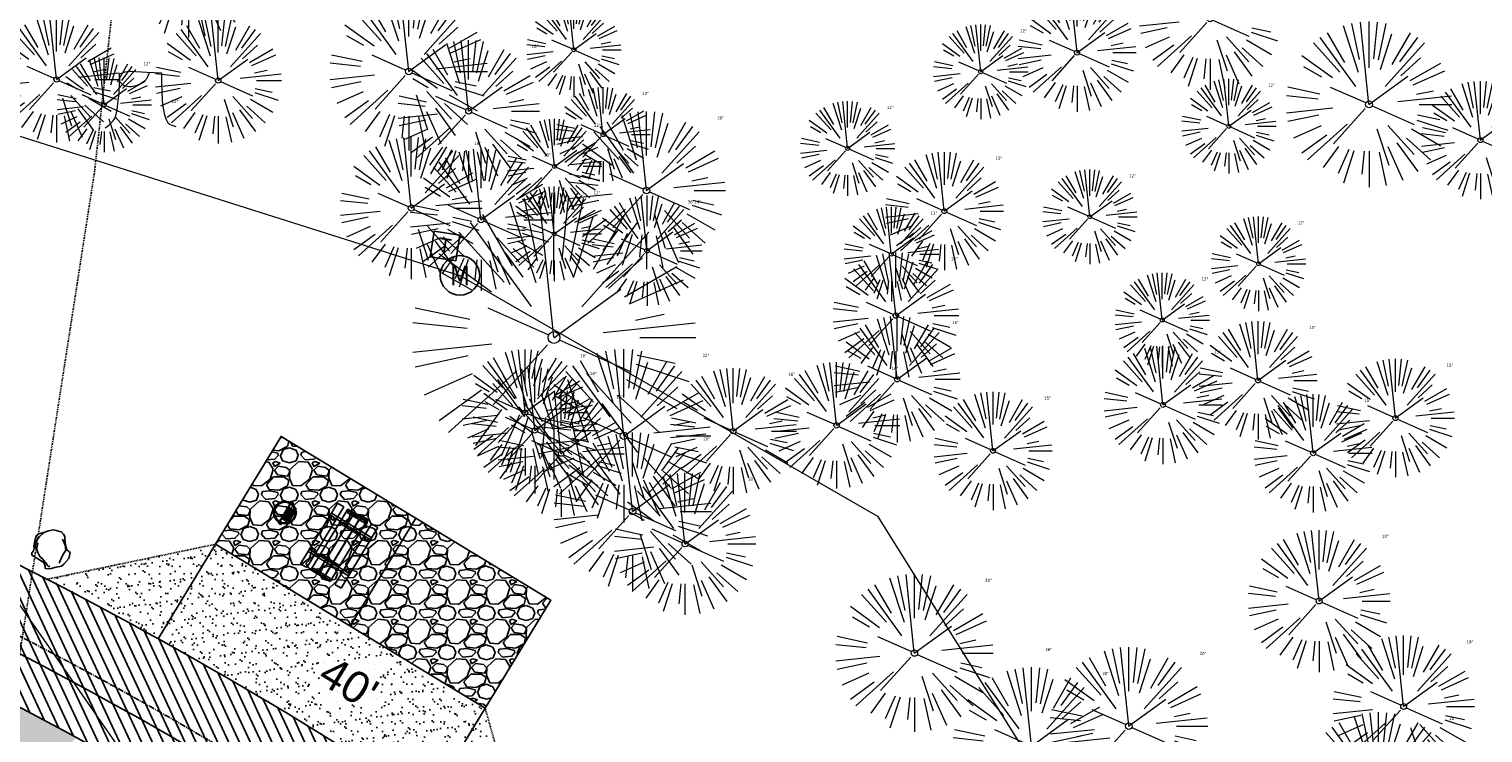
# Model space of a CAD drawing. Header units: feet. Extents: x 1134296 to 1140710, y 647902 to 649877.
# Tile 53 of 57: x 1134967 to 1135151, y 649240 to 649329. Entities that reach past the tile are written whole.
import ezdxf
from ezdxf.enums import TextEntityAlignment as Align
from ezdxf.lldxf.tags import DXFTag

# ---------------------------------------------------------------- set-up
doc = ezdxf.new("R2010")
doc.units = ezdxf.units.FT
doc.header["$MEASUREMENT"] = 0
for name, pattern in [('CENTER2', [1.125, 0.75, -0.125, 0.125, -0.125]), ('DIVIDE2', [0.625, 0.25, -0.125, 0, -0.125, 0, -0.125]), ('RAD', [0.13, 0.08, -0.05])]:
    doc.linetypes.add(name, pattern=pattern)
for name, color, linetype, lineweight in [('-ANGLE-IRON', 8, 'Continuous', 25), ('V-SITE-VEGE', 55, 'Continuous', 18), ('V-SITE-VEGE-TEXT', 8, 'Continuous', 18), ('V-UTIL-POWR-LINE-UNDR', 8, 'EXIST_PROP POWER UNDERGROUND LINE 1', 15), ('V-UTIL-WATR-LINE', 8, 'WATER', 15)]:
    doc.layers.add(name, color=color, linetype=linetype, lineweight=lineweight)
for name, color, linetype in [('-BOLTS-LAGS-SCREWS', 7, 'Continuous'), ('-CONCRETE', 9, 'Continuous'), ('-HARDWARE', 7, 'Continuous'), ('-TIMBER', 5, 'Continuous'), ('C-CAMPSITE-PADS', 6, 'Continuous'), ('C-PRKG-ASPH', 8, 'Continuous'), ('C-PRKG-GRVL', 8, 'Continuous'), ('C-ROAD-ASPHALT', 1, 'Continuous'), ('C-ROAD-CNTR', 1, 'CENTER2'), ('C-ROAD-GRVL', 1, 'RAD'), ('C-SWLK-GRVL-PATT', 8, 'Continuous'), ('C-UTIL-WATER-MEP', 7, 'WATER (.5x)'), ('G-XREF', 7, 'Continuous'), ('L-BARRIERROCK', 6, 'Continuous'), ('V-FLOOD-PLAIN', 2, 'DIVIDE2'), ('V-UTIL-POWR-STRC', 1, 'Continuous')]:
    doc.layers.add(name, color=color, linetype=linetype)
doc.styles.add('Arial', font='arial.ttf')
doc.styles.add('SEI-Dim & Leader', font='tahoma.ttf')
doc.styles.get("Standard").update_dxf_attribs({"font": 'arial.ttf'})
tags = doc.linetypes.add('EXIST_PROP POWER UNDERGROUND LINE 1', pattern='A,1.5,-0.2,["P-UG",Standard,S=0.08,R=0,X=-0.1,Y=-0.04],-0.3', length=2).pattern_tags.tags
tags[6] = DXFTag(74, 10)
tags = doc.linetypes.add('WATER', pattern='A,1.5,-0.2,["W",Standard,S=0.08,R=0,X=-0.1,Y=-0.04],-0.05', length=1.75).pattern_tags.tags
tags[6] = DXFTag(74, 10)
tags = doc.linetypes.add('WATER (.5x)', pattern='A,0.75,-0.2,["W",Standard,S=0.08,R=0,X=-0.1,Y=-0.04],-0.05', length=1).pattern_tags.tags
tags[6] = DXFTag(74, 10)
pattern_1 = [(37.5, (0, 0), (-0.0629933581, 1.926823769), [0, -1.52, 0, -1.7, 0, -1.625]), (7.5, (0, 0), (1.7697767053, 2.822146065), [0, -0.82, 0, -1.37, 0, -0.525]), (327.5, (-1.23, 0), (3.1141418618, 0.0056590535), [0, -0.5, 0, -1.8, 0, -2.35]), (317.5, (-1.23, 0), (3.0061266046, 0.877675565), [0, -0.25, 0, -1.18, 0, -1.35])]

# ---------------------------------------------------------------- blocks, each defined once
blk = doc.blocks.new('V-SITE-Meter')
blk.add_circle((0, 0), 0.08)
at = {"style": 'SEI-Dim & Leader'}
blk.add_text('M', height=0.08, dxfattribs=at).set_placement((0, 0), align=Align.MIDDLE_CENTER)
blk = doc.blocks.new('*U842', base_point=(1135021.655, 649297.834))
at = {"xscale": 31.25, "yscale": 31.25, "zscale": 31.25}
blk.add_blockref('V-SITE-Meter', (1135021.655, 649297.834), dxfattribs=at)
blk = doc.blocks.new('V-SITE-VEGE-Coniferious Tree 2')
at = {"color": 0, "linetype": 'ByBlock'}
for p, q in [((-0.0626, 0.1926), (-0.1545, 0.4755)), ((-0.0575, 0.2704), (-0.104, 0.4891)), ((-0.0003, 0.0026), (-0.0523, 0.4973)), ((0, 0.2219), (0, 0.5)), ((0.0289, 0.2753), (0.0522, 0.4973)), ((0.0572, 0.2693), (0.1039, 0.4891)), ((-0.146, 0.2528), (-0.25, 0.433)), ((0.0685, 0.211), (0.1382, 0.4256)), ((0.1391, 0.2411), (0.25, 0.433)), ((-0.1757, 0.1951), (-0.3346, 0.3716)), ((-0.0791, 0.1089), (-0.2939, 0.4045)), ((0.0978, 0.1086), (0.3345, 0.3716)), ((0.1869, 0.2573), (0.2939, 0.4045)), ((-0.2201, 0.1599), (-0.4046, 0.2939)), ((0.192, 0.1729), (0.3116, 0.2806)), ((-0.2844, 0.1642), (-0.3931, 0.227)), ((0.2488, 0.1436), (0.433, 0.25)), ((-0.0009, -0.0007), (0.235, 0.1707)), ((0.2659, 0.1184), (0.4568, 0.2034)), ((-0.2961, 0.0629), (-0.4891, 0.1039)), ((-0.0199, 0.0089), (-0.2319, 0.1032)), ((-0.306, 0.0322), (-0.4973, 0.0523)), ((0.1731, 0.0182), (0.4972, 0.0523)), ((0.2873, 0.0611), (0.3885, 0.0826)), ((0.3025, 0), (0.5, 0)), ((-0.2183, -0.0229), (-0.4973, -0.0523)), ((-0.023, -0.0255), (-0.2138, -0.2374)), ((0.0185, -0.0083), (0.272, -0.1211)), ((-0.3022, -0.0642), (-0.4891, -0.1039)), ((0.2891, -0.094), (0.4755, -0.1545)), ((0.2936, -0.0624), (0.4274, -0.0908)), ((-0.2881, -0.1283), (-0.4568, -0.2034)), ((-0.132, -0.1189), (-0.3716, -0.3346)), ((0.0478, -0.1473), (0.1192, -0.3671)), ((0.1144, -0.1271), (0.2718, -0.3019)), ((0.2555, -0.1475), (0.433, -0.25)), ((-0.2545, -0.1849), (-0.4046, -0.2939)), ((0.2254, -0.2029), (0.3716, -0.3346)), ((-0.1843, -0.2536), (-0.2767, -0.3808)), ((0.1131, -0.2541), (0.2033, -0.4568)), ((0.1689, -0.2325), (0.2939, -0.4045)), ((-0.1214, -0.2725), (-0.1856, -0.4168)), ((-0.091, -0.2799), (-0.1545, -0.4755)), ((-0.0297, -0.2818), (-0.0443, -0.4216)), ((0, -0.2818), (0, -0.5)), ((0.061, -0.2873), (0.1039, -0.4891))]:
    blk.add_line(p, q, dxfattribs=at)
blk.add_circle((0, 0), 0.0208)
blk = doc.blocks.new('V-UTIL-POWR-TRANS')
blk.add_lwpolyline([(-0.075, 0.075), (0.075, 0.075), (0.075, -0.075), (-0.075, -0.075)], close=True)
at = {"style": 'SEI-Dim & Leader'}
blk.add_text('T', height=0.09, dxfattribs=at).set_placement((0, 0), align=Align.MIDDLE_CENTER)
blk = doc.blocks.new('*U895', base_point=(1135021.655, 649297.834))
at = {"xscale": 31.25, "yscale": 31.25, "zscale": 31.25}
blk.add_blockref('V-SITE-Meter', (1135021.655, 649297.834), dxfattribs=at)
blk = doc.blocks.new('V-SITE-VEGE-Stump')
for points in [[(-0.1229, -0.0143, 0.052613), (-0.0986, 0.0077, 0.106195), (-0.0905, 0.0219, 0.044862), (-0.0837, 0.0527, 0.020074), (-0.0776, 0.1229, 0.011675), (-0.0773, 0.1364, 0.007866), (-0.0776, 0.1565)], [(-0.0776, 0.1565, -0.027668), (-0.0534, 0.1634, -0.067978), (-0.0432, 0.1643), (0.0086, 0.1616), (0.054, 0.1591)], [(0.0151, 0.1613, -0.082864), (0.0081, 0.142, -0.111324), (-0.0021, 0.1306, -0.039313), (-0.0159, 0.1223, -0.049197), (-0.028, 0.1177, -0.066002), (-0.0447, 0.1155, -0.070187), (-0.0604, 0.1177, -0.114859), (-0.0685, 0.1223, -0.075938), (-0.0773, 0.1332)], [(0.054, 0.1591, 0.004334), (0.0538, 0.1369, 0.008344), (0.054, 0.1254), (0.0561, 0.0762, 0.046252), (0.0624, 0.0317, 0.069625), (0.0733, 0.0038, 0.149725), (0.0794, -0.002, 0.058523), (0.0992, -0.0091)]]:
    blk.add_lwpolyline(points, format="xyb")
blk = doc.blocks.new('C_XBASE-PACTOLA_02403811')
at = {"layer": 'V-FLOOD-PLAIN', "flags": 128}
blk.add_lwpolyline([(1134914.78, 649486.68), (1134964.91, 649449.91), (1134986.13, 649409.61), (1134975.35, 649311.08), (1134958.92, 649205.06), (1134955.56, 649145.24), (1134964.04, 649110.86), (1134999.27, 649088), (1135032.63, 649078.28), (1135064.17, 649081.71), (1135129.22, 649125.04), (1135225.74, 649171.74), (1135337.32, 649207.17), (1135395.2, 649212.43)], dxfattribs=at)
at = {"layer": 'V-UTIL-POWR-LINE-UNDR', "flags": 128}
blk.add_lwpolyline([(1134480.13, 648231.49), (1134495, 648496.17), (1134496.35, 648566.44), (1134464.63, 648641.53), (1134459.68, 648691.6), (1134473.79, 648747.28), (1134487.67, 648772.88), (1134492.62, 648802.57), (1134496.09, 648841.02), (1134500.8, 648860.32), (1134494.59, 648928.38), (1134495.61, 649027.12), (1134495.96, 649106.74), (1134599.22, 649131.5), (1134637.55, 649168.54), (1134656.34, 649214.88), (1134694.64, 649279.09), (1134746.48, 649319.73), (1134803.11, 649342.85), (1134848.62, 649349.48), (1134877.8, 649337.9), (1134908.97, 649315.13), (1134965.72, 649315.53), (1135021.66, 649297.83), (1135074.57, 649267.3), (1135109.81, 649210.95), (1135119.86, 649164.36), (1135144.6, 649102.15)], dxfattribs=at)
at = {"layer": 'V-UTIL-WATR-LINE', "flags": 128}
blk.add_lwpolyline([(1134946.43, 649283.89), (1135074.54, 649099.6), (1135109.75, 649053.73), (1135113.62, 649049.67), (1135081.39, 648993.54), (1135100.46, 648963.8), (1135008.67, 648766.44)], dxfattribs=at)
at = {"layer": 'V-SITE-VEGE'}
for name, p, xscale, yscale, zscale in [('V-SITE-VEGE-Coniferious Tree 2', (1134987.24, 649338), 19.99975840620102, 19.99975840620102, 19.99975840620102), ('V-SITE-VEGE-Coniferious Tree 2', (1135116.75, 649330.35), 17.99978256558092, 17.99978256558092, 17.99978256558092), ('V-SITE-VEGE-Coniferious Tree 2', (1135015.17, 649323.67), 19.99975840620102, 19.99975840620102, 19.99975840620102), ('V-SITE-VEGE-Coniferious Tree 2', (1135099.88, 649326.07), 14.99981880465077, 14.99981880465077, 14.99981880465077), ('V-SITE-VEGE-Coniferious Tree 2', (1135136.89, 649319.5), 20.99974632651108, 20.99974632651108, 20.99974632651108), ('V-SITE-VEGE-Coniferious Tree 2', (1135022.76, 649318.66), 17.99978256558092, 17.99978256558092, 17.99978256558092), ('V-SITE-VEGE-Stump', (1134981.64, 649317.09), 40.31522404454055, 40.31522404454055, 40.31522404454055), ('V-SITE-VEGE-Coniferious Tree 2', (1135151.01, 649314.97), 14.99981880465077, 14.99981880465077, 14.99981880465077), ('V-SITE-VEGE-Coniferious Tree 2', (1135045.3, 649308.6), 19.99975840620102, 19.99975840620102, 19.99975840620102), ('V-SITE-VEGE-Coniferious Tree 2', (1135015.48, 649306.35), 17.99978256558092, 17.99978256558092, 17.99978256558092), ('V-SITE-VEGE-Coniferious Tree 2', (1135024.33, 649304.88), 17.99978256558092, 17.99978256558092, 17.99978256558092), ('V-SITE-VEGE-Coniferious Tree 2', (1135083.06, 649305.97), 14.99981880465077, 14.99981880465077, 14.99981880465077), ('V-SITE-VEGE-Coniferious Tree 2', (1135033.57, 649289.95), 35.99956513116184, 35.99956513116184, 35.99956513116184), ('V-SITE-VEGE-Coniferious Tree 2', (1135045.37, 649300.96), 13.99983088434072, 13.99983088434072, 13.99983088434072), ('V-SITE-VEGE-Coniferious Tree 2', (1135122.82, 649284.51), 14.99981880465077, 14.99981880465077, 14.99981880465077), ('V-SITE-VEGE-Coniferious Tree 2', (1135110.77, 649281.41), 14.99981880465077, 14.99981880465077, 14.99981880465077), ('V-SITE-VEGE-Coniferious Tree 2', (1135042.44, 649277.48), 21.99973424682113, 21.99973424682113, 21.99973424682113), ('V-SITE-VEGE-Coniferious Tree 2', (1135140.24, 649279.73), 14.99981880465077, 14.99981880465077, 14.99981880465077), ('V-SITE-VEGE-Coniferious Tree 2', (1135089.23, 649275.58), 14.99981880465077, 14.99981880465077, 14.99981880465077), ('V-SITE-VEGE-Coniferious Tree 2', (1135129.8, 649275.28), 14.99981880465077, 14.99981880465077, 14.99981880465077), ('V-SITE-VEGE-Coniferious Tree 2', (1135043.53, 649267.9), 19.99975840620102, 19.99975840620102, 19.99975840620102), ('V-SITE-VEGE-Coniferious Tree 2', (1135050.18, 649263.78), 17.99978256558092, 17.99978256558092, 17.99978256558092), ('V-SITE-VEGE-Coniferious Tree 2', (1135130.56, 649256.54), 17.99978256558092, 17.99978256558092, 17.99978256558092), ('V-SITE-VEGE-Coniferious Tree 2', (1135079.26, 649249.95), 19.99975840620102, 19.99975840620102, 19.99975840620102), ('V-SITE-VEGE-Coniferious Tree 2', (1135141.28, 649243.17), 17.99978256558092, 17.99978256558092, 17.99978256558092), ('V-SITE-VEGE-Coniferious Tree 2', (1135106.44, 649240.69), 19.99975840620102, 19.99975840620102, 19.99975840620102), ('V-SITE-VEGE-Coniferious Tree 2', (1135094.11, 649238.14), 19.99975840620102, 19.99975840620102, 19.99975840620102), ('V-SITE-VEGE-Coniferious Tree 2', (1135138.1, 649232.44), 19.99975840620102, 19.99975840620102, 19.99975840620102)]:
    blk.add_blockref(name, p, dxfattribs=dict(at, xscale=xscale, yscale=yscale, zscale=zscale))
at = {"layer": 'V-SITE-VEGE', "rotation": 8.537736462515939e-07}
for p, xscale, yscale, zscale in [((1135036.1, 649326.43), 11.99985504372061, 11.99985504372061, 11.99985504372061), ((1134970.52, 649322.66), 15.99980672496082, 15.99980672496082, 15.99980672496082), ((1134991.02, 649322.53), 15.99980672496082, 15.99980672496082, 15.99980672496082), ((1135087.67, 649323.64), 11.99985504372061, 11.99985504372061, 11.99985504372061), ((1134976.56, 649319.46), 11.99985504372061, 11.99985504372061, 11.99985504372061), ((1135039.79, 649315.68), 11.99985504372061, 11.99985504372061, 11.99985504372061), ((1135119.12, 649316.74), 11.99985504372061, 11.99985504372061, 11.99985504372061), ((1135070.8, 649313.92), 11.99985504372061, 11.99985504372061, 11.99985504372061), ((1135033.64, 649311.66), 11.99985504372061, 11.99985504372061, 11.99985504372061), ((1135101.5, 649305.25), 11.99985504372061, 11.99985504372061, 11.99985504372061), ((1135033.6, 649303.09), 11.99985504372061, 11.99985504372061, 11.99985504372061), ((1135076.34, 649300.52), 11.99985504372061, 11.99985504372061, 11.99985504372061), ((1135122.88, 649299.3), 11.99985504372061, 11.99985504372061, 11.99985504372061), ((1135076.91, 649292.73), 15.99980672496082, 15.99980672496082, 15.99980672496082), ((1135110.68, 649292.17), 11.99985504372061, 11.99985504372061, 11.99985504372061), ((1135077.07, 649284.65), 15.99980672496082, 15.99980672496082, 15.99980672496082), ((1135029.91, 649280.44), 15.99980672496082, 15.99980672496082, 15.99980672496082), ((1135069.4, 649278.81), 15.99980672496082, 15.99980672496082, 15.99980672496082), ((1135031.16, 649278.17), 15.99980672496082, 15.99980672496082, 15.99980672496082), ((1135056.31, 649278.08), 15.99980672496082, 15.99980672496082, 15.99980672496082), ((1135034.47, 649275.22), 15.99980672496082, 15.99980672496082, 15.99980672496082)]:
    blk.add_blockref('V-SITE-VEGE-Coniferious Tree 2', p, dxfattribs=dict(at, xscale=xscale, yscale=yscale, zscale=zscale))
at = {"layer": 'V-UTIL-POWR-STRC', "xscale": 22, "yscale": 22, "zscale": 22, "rotation": 351.2702864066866}
blk.add_blockref('V-UTIL-POWR-TRANS', (1135019.75, 649301.55), dxfattribs=at)
at = {"layer": 'V-UTIL-POWR-STRC'}
for name in ['*U842', '*U895']:
    blk.add_blockref(name, (1135021.66, 649297.83), dxfattribs=at)
at = {"layer": 'V-UTIL-POWR-STRC', "xscale": 31.25, "yscale": 31.25, "zscale": 31.25}
blk.add_blockref('V-SITE-Meter', (1135021.66, 649297.83), dxfattribs=at)
at = {"layer": 'V-SITE-VEGE-TEXT', "char_height": 0.4, "attachment_point": 7, "style": 'SEI-Dim & Leader'}
for s, insert in [('12"', (1135092.65, 649328.64)), ('18"', (1135030.74, 649326.66)), ('12"', (1134981.55, 649324.46)), ('12"', (1135124.1, 649321.74)), ('12"', (1134985.11, 649319.69)), ('12"', (1135044.77, 649320.68)), ('20"', (1135054.27, 649317.6)), ('12"', (1135075.78, 649318.92)), ('12"', (1135038.63, 649316.66)), ('18"', (1135023.46, 649314.35)), ('18"', (1135032.3, 649312.88)), ('15"', (1135089.54, 649312.47)), ('12"', (1135106.49, 649310.25)), ('12"', (1135038.59, 649308.09)), ('36"', (1135050.52, 649306.95)), ('14"', (1135051.35, 649306.96)), ('12"', (1135081.32, 649305.52)), ('12"', (1135127.86, 649304.3)), ('16"', (1135083.89, 649299.73)), ('12"', (1135115.66, 649297.17)), ('16"', (1135084.04, 649291.65)), ('15"', (1135129.3, 649291.01)), ('16"', (1135036.89, 649287.44)), ('22"', (1135052.41, 649287.48)), ('15"', (1135117.25, 649287.91)), ('15"', (1135146.72, 649286.23)), ('16"', (1135038.14, 649285.17)), ('16"', (1135063.29, 649285.08)), ('16"', (1135076.38, 649285.81)), ('16"', (1135041.44, 649282.22)), ('15"', (1135095.71, 649282.08)), ('15"', (1135136.28, 649281.78)), ('20"', (1135052.5, 649276.9)), ('18"', (1135058.15, 649271.78)), ('18"', (1135138.53, 649264.54)), ('20"', (1135088.23, 649258.95)), ('18"', (1135149.26, 649251.17)), ('26"', (1135095.86, 649250.18)), ('20"', (1135115.41, 649249.69)), ('20"', (1135103.09, 649247.14)), ('20"', (1135147.07, 649241.44))]:
    blk.add_mtext(s, dxfattribs=dict(at, insert=insert))
blk = doc.blocks.new('10FT_Precast Table')
at = {"layer": '-ANGLE-IRON'}
for p, q in [((-28.5, 27.1), (-28.5, 33.6)), ((-28.5, 33.6), (-24.5, 33.6)), ((-24.5, 27.1), (-28.5, 27.1)), ((-24.5, 33.6), (-24.5, 27.1)), ((28.5, 27.1), (28.5, 33.6)), ((28.5, 33.6), (32.5, 33.6)), ((32.5, 27.1), (28.5, 27.1)), ((32.5, 33.6), (32.5, 27.1)), ((-49.5, 15.8), (-52.5, 15.8)), ((-52.5, 15.8), (-52.5, -14.7)), ((-49.5, -14.7), (-49.5, 15.8)), ((-25.5, 15.8), (-28.5, 15.8)), ((-28.5, 15.8), (-28.5, -14.7)), ((-25.5, -14.7), (-25.5, 15.8)), ((32.5, 15.8), (29.5, 15.8)), ((29.5, 15.8), (29.5, -14.7)), ((32.5, -14.7), (32.5, 15.8)), ((52.5, 15.8), (49.5, 15.8)), ((49.5, 15.8), (49.5, -14.7)), ((52.5, -14.7), (52.5, 15.8)), ((-52.5, -14.7), (-49.5, -14.7)), ((-28.5, -14.7), (-25.5, -14.7)), ((29.5, -14.7), (32.5, -14.7)), ((49.5, -14.7), (52.5, -14.7)), ((-28.5, -33.6), (-28.5, -27.1)), ((-28.5, -27.1), (-24.5, -27.1)), ((-24.5, -33.6), (-28.5, -33.6)), ((-24.5, -27.1), (-24.5, -33.6)), ((28.5, -33.6), (28.5, -27.1)), ((28.5, -27.1), (32.5, -27.1)), ((32.5, -33.6), (28.5, -33.6)), ((32.5, -27.1), (32.5, -33.6))]:
    blk.add_line(p, q, dxfattribs=at)
at = {"layer": '-BOLTS-LAGS-SCREWS'}
for centre in [(-26.5, 32.1), (-26.5, 28.6), (30.5, 32.1), (30.5, 28.6), (-51, 14.8), (-51, 9.3), (-51, 3.3), (-27, 14.8), (-27, 9.3), (-27, 3.3), (31, 14.8), (31, 9.3), (31, 3.3), (51, 14.8), (51, 9.3), (51, 3.3), (-51, -2.2), (-51, -8.2), (-51, -13.7), (-27, -2.2), (-27, -8.2), (-27, -13.7), (31, -2.2), (31, -8.2), (31, -13.7), (51, -2.2), (51, -8.2), (51, -13.7), (-26.5, -28.6), (-26.5, -32.1), (30.5, -28.6), (30.5, -32.1)]:
    blk.add_circle(centre, 0.156, dxfattribs=at)
at = {"layer": '-CONCRETE'}
for p, q in [((-32, -36), (-32, 36)), ((-28.5, 36), (-28.5, 33.6)), ((-28.5, -27.1), (-28.5, 27.1)), ((32.5, 36), (32.5, 33.6)), ((32.5, -27.1), (32.5, 27.1)), ((36, -36), (36, 36)), ((-28.5, -36), (-28.5, -33.6)), ((32.5, -33.6), (32.5, -36))]:
    blk.add_line(p, q, dxfattribs=at)
at = {"layer": '-TIMBER'}
for p, q in [((-54, 24.7), (-54, 36)), ((-54, 36), (54, 36)), ((-54, 24.7), (54, 24.7)), ((54, 24.7), (54, 36)), ((-54, 6.5), (-54, 17.7)), ((-54, 17.7), (54, 17.7)), ((-54, 6.5), (54, 6.5)), ((-54, -5), (-54, 6.2)), ((-54, 6.2), (54, 6.2)), ((54, 17.7), (54, 6.5)), ((54, 6.2), (54, -5)), ((54, -5), (-54, -5)), ((-54, -16.5), (-54, -5.3)), ((54, -5.3), (-54, -5.3)), ((54, -16.5), (-54, -16.5)), ((54, -5.3), (54, -16.5)), ((-54, -36), (-54, -24.8)), ((-54, -24.8), (54, -24.8)), ((-54, -36), (54, -36)), ((54, -36), (54, -24.8))]:
    blk.add_line(p, q, dxfattribs=at)
blk = doc.blocks.new('*X386')
at = {"color": 0}
for p, q in [((146.1, 353.6), (146.1, 353.7)), ((146.1, 352.9), (146.8, 353.6)), ((146.1, 352.5), (146.8, 353.3)), ((146.1, 351.8), (146.8, 352.6)), ((146.1, 351.5), (146.8, 352.2)), ((146.1, 350.8), (146.8, 351.5)), ((146.3, 350.7), (146.8, 351.2))]:
    blk.add_line(p, q, dxfattribs=at)
blk = doc.blocks.new('Pilot Rocks FS-30_18_PA')
at = {"layer": '-HARDWARE'}
for p, q in [((-8.8, 0), (-17.9, 0)), ((-17.9, 0), (-12.8, 0)), ((-10.2, 0), (10.2, 0)), ((8.8, 0), (17.9, 0)), ((12.8, 0), (17.9, 0)), ((-18.9, -1.4), (-18.9, -1)), ((-18.9, -1.4), (-18.9, -1)), ((-18.9, -4.6), (-18.9, -1.4)), ((-18.9, -1.4), (-18.9, -1.4)), ((-18.2, -1.4), (-18.2, -1)), ((-18.2, -1), (-18.2, -1.4)), ((-18.2, -1.4), (-18.1, -1.4)), ((-18.1, -1.4), (-18.1, -4.6)), ((-8.8, -0.6), (-17.9, -0.6)), ((-13.3, -0.6), (-17.9, -0.6)), ((-10.2, -0.6), (10.2, -0.6)), ((-10.2, -0.6), (-10.2, -11.3)), ((-10.2, -11.3), (-10.2, -14.8)), ((-10.2, -13.7), (-10.2, -14.8)), ((-9.5, -0.6), (-9.5, -11.3)), ((-9.5, -11.3), (-9.5, -14.8)), ((-9.5, -11.6), (9.5, -11.6)), ((-9.5, -12.3), (9.5, -12.3)), ((-9.5, -14.8), (-9.5, -14.5)), ((-8.8, -0.6), (-8.8, -11.6)), ((-8.3, -0.6), (-8.3, -11.6)), ((-7.5, -0.6), (-7.5, -11.6)), ((-7, -0.6), (-7, -11.6)), ((-6.2, -0.6), (-6.2, -11.6)), ((-5.7, -0.6), (-5.7, -11.6)), ((-4.9, -0.6), (-4.9, -11.6)), ((-4.3, -0.6), (-4.3, -11.6)), ((-3.6, -0.6), (-3.6, -11.6)), ((-3, -0.6), (-3, -11.6)), ((-2.2, -0.6), (-2.2, -11.6)), ((-1.7, -0.6), (-1.7, -11.6)), ((-0.9, -0.6), (-0.9, -11.6)), ((-0.4, -0.6), (-0.4, -11.6)), ((0.4, -0.6), (0.4, -11.6)), ((0.9, -0.6), (0.9, -11.6)), ((1.7, -0.6), (1.7, -11.6)), ((2.2, -0.6), (2.2, -11.6)), ((3, -0.6), (3, -11.6)), ((3.6, -0.6), (3.6, -11.6)), ((4.3, -0.6), (4.3, -11.6)), ((4.9, -0.6), (4.9, -11.6)), ((5.7, -0.6), (5.7, -11.6)), ((6.2, -0.6), (6.2, -11.6)), ((7, -0.6), (7, -11.6)), ((7.5, -0.6), (7.5, -11.6)), ((8.3, -0.6), (8.3, -11.6)), ((8.8, -0.6), (8.8, -11.6)), ((17.9, -0.6), (8.8, -0.6)), ((9.5, -0.6), (9.5, -11.3)), ((9.5, -11.3), (9.5, -14.8)), ((9.5, -14.5), (9.5, -14.8)), ((10.2, -0.6), (10.2, -11.3)), ((10.2, -11.3), (10.2, -14.8)), ((10.2, -14.8), (10.2, -13.7)), ((18.1, -4.6), (18.1, -1.4)), ((18.1, -1.4), (18.2, -1.4)), ((18.9, -4.6), (18.1, -4.6)), ((18.2, -1.4), (18.2, -1)), ((18.2, -1.4), (18.2, -1)), ((18.9, -1.4), (18.9, -1)), ((18.9, -1), (18.9, -1.4)), ((18.9, -1.4), (18.9, -1.4)), ((18.9, -1.4), (18.9, -4.6))]:
    blk.add_line(p, q, dxfattribs=at)
at = {"layer": '-HARDWARE', "flags": 128}
for points in [[(0, 18.2, 1), (-0.6, 18.2), (-0.6, 15, 1), (0, 15), (0, 18.2)], [(-11.8, -8.9, -1), (-11.3, -9.4), (-13.5, -11.7, -1), (-14, -11.3), (-11.8, -8.9)], [(11.8, -8.9, 1), (11.3, -9.4), (13.5, -11.7, 1), (14, -11.3), (11.8, -8.9)]]:
    blk.add_lwpolyline(points, format="xyb", dxfattribs=at)
at = {"layer": '-HARDWARE'}
for points in [[(-18.9, -4.6), (-18.9, -1.4), (-18.1, -1.4), (-18.1, -4.6)], [(-7.5, -11.6), (-8.3, -11.6), (-8.3, -0.6), (-7.5, -0.6)], [(-6.2, -11.6), (-7, -11.6), (-7, -0.6), (-6.2, -0.6)], [(-4.9, -11.6), (-5.7, -11.6), (-5.7, -0.6), (-4.9, -0.6)], [(-3.6, -11.6), (-4.3, -11.6), (-4.3, -0.6), (-3.6, -0.6)], [(-2.2, -11.6), (-3, -11.6), (-3, -0.6), (-2.2, -0.6)], [(-0.9, -11.6), (-1.7, -11.6), (-1.7, -0.6), (-0.9, -0.6)], [(-0.4, -11.6), (0.4, -11.6), (0.4, -0.6), (-0.4, -0.6)], [(0.9, -11.6), (1.7, -11.6), (1.7, -0.6), (0.9, -0.6)], [(2.2, -11.6), (3, -11.6), (3, -0.6), (2.2, -0.6)], [(3.6, -11.6), (4.3, -11.6), (4.3, -0.6), (3.6, -0.6)], [(4.9, -11.6), (5.7, -11.6), (5.7, -0.6), (4.9, -0.6)], [(6.2, -11.6), (7, -11.6), (7, -0.6), (6.2, -0.6)], [(7.5, -11.6), (8.3, -11.6), (8.3, -0.6), (7.5, -0.6)], [(18.9, -4.6), (18.9, -1.4), (18.1, -1.4), (18.1, -4.6)]]:
    blk.add_lwpolyline(points, close=True, dxfattribs=at)
for centre, radius, start, end in [((-17.9, -1), 1, 90, 180), ((-17.9, -1), 1, 90, 180), ((0, 0), 17.1, 0.1484, 179.8516), ((0, 0), 15.7, 0.161, 179.839), ((17.9, -1), 1, 0, 90), ((17.9, -1), 1, 0, 90), ((-17.9, -1), 0.333, 90, 180), ((-17.9, -1), 0.333, 90, 180), ((0, 0), 17.1, 182.0901, 220.7491), ((0, 0), 15.7, 182.2674, 220.2248), ((0, 0), 17.1, 220.7491, 233.2978), ((0, 0), 15.7, 220.2248, 229.5861), ((-9.9, -11.6), 0.333, 0, 180), ((-9.9, -14.8), 0.333, 180, 0), ((-9.9, -14.8), 0.333, 180, 0), ((0, 0), 15.7, 232.704, 307.296), ((0, 0), 17.1, 236.0414, 303.9586), ((9.9, -11.6), 0.333, 0, 180), ((9.9, -14.8), 0.333, 180, 0), ((9.9, -14.8), 0.333, 180, 0), ((0, 0), 15.7, 310.4139, 319.7752), ((0, 0), 17.1, 306.7022, 319.2509), ((0, 0), 15.7, 319.7752, 357.7326), ((0, 0), 17.1, 319.2509, 357.9099), ((17.9, -1), 0.333, 0, 90), ((17.9, -1), 0.333, 0, 90)]:
    blk.add_arc(centre, radius, start, end, dxfattribs=at)
at = {"layer": '-HARDWARE', "rotation": 180}
for p, xscale, yscale, zscale in [((137.7, 372.6), 1.066666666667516, 1.066666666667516, 1.066666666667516), ((-137.7, 372.6), -1.066666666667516, 1.066666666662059, 1.066666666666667)]:
    blk.add_blockref('*X386', p, dxfattribs=dict(at, xscale=xscale, yscale=yscale, zscale=zscale))
blk = doc.blocks.new("5'_BarrierRock")
at = {"layer": 'L-BARRIERROCK', "flags": 128}
for points in [[(3.8, 25.2), (-4, 23.4), (-10.8, 21), (-17.7, 19.5), (-22.2, 16.5), (-24.3, 10.3), (-26.1, 0.1), (-25.5, -2.9), (-27, -7), (-29.1, -9.7), (-29.4, -13.3), (-11.1, -24.7), (-9.1, -29.7), (-9.1, -31.5), (-8.8, -33.6), (-1.9, -34.5), (7.7, -31.8), (16, -30), (19.6, -27.4), (27.1, -18.7), (28.9, -9.4), (24.1, -5.6), (22, 1.6), (21.4, 6.1), (20.8, 11.2), (21.1, 15.1), (19, 18.6), (15.2, 22.2), (3.8, 25.2)], [(-24.3, -3.8), (-24.3, 1.3), (-22.2, 8.2), (-18.6, 13.3), (-14.4, 18), (-11.4, 19.8)], [(-20.4, 4.6), (-21.9, -2.6), (-21.3, -6.4), (-20.4, -9.4), (-17.1, -15.7), (-12.9, -19), (-7, -26.8), (-5.5, -29.4), (-3.4, -30.6), (-1.9, -30.6)], [(17.5, 10.9), (21.6, 1.5), (22.6, -6.1), (17.2, -14.2), (15.4, -18.4), (13.4, -22.9), (12.2, -25.6)]]:
    blk.add_lwpolyline(points, dxfattribs=at)
blk = doc.blocks.new('C_PBASE-PACTOLA_02403811')
at = {"layer": 'C-CAMPSITE-PADS'}
for points in [[(1134990.67, 649263.74), (1134998.98, 649277.41), (1135033.16, 649256.64), (1135024.85, 649242.97)], [(1134990.67, 649263.74), (1135024.85, 649242.97)]]:
    blk.add_lwpolyline(points, dxfattribs=at)
at = {"layer": 'C-ROAD-ASPHALT'}
blk.add_lwpolyline([(1134916.81, 648653.23), (1134952.32, 648718.22, 0.019155), (1134969.66, 648753.05), (1135036.87, 648902.16, 0.009219), (1135044.25, 648919.38), (1135101.51, 649060.02, 0.049273), (1135107.54, 649080.38), (1135113.25, 649110.08, 0.302523), (1135079.74, 649189.8), (1135017.58, 649231, 0.036701), (1134952.66, 649267.49), (1134930.36, 649277.95, 0.265468), (1134828.52, 649269.75), (1134807.49, 649255.39, 0.041643), (1134780.65, 649233.58), (1134706.83, 649162.6, 0.057659), (1134625.2, 649063.66, -0.572256), (1134616.58, 649064.03), (1134601.86, 649091.79)], format="xyb", dxfattribs=at)
blk.add_lwpolyline([(1134609.5, 649004.17, -0.084817), (1134717.92, 649151.06), (1134791.74, 649222.04, -0.041643), (1134816.52, 649242.18), (1134837.54, 649256.54, -0.265468), (1134923.57, 649263.47), (1134945.86, 649253.01, -0.036701), (1135008.74, 649217.67), (1135070.9, 649176.46, -0.302523), (1135097.53, 649113.09), (1135091.83, 649083.4, -0.049273), (1135086.69, 649066.05), (1135029.44, 648925.41, -0.009219), (1135022.29, 648908.74), (1134970.11, 648792.98, 0.09467), (1134957.79, 648834.73), (1134921.93, 648904.35, 0.300313), (1134722.09, 649016.56), (1134632.5, 649010.11, 0.090714)], format="xyb", close=True, dxfattribs=at)
at = {"layer": 'C-ROAD-CNTR', "flags": 128}
blk.add_lwpolyline([(1134682.82, 648422.25), (1134669.22, 648425.85, -0.177469), (1134620.15, 648460.15), (1134616.5, 648465.38, -0.104209), (1134576.2, 648560.26), (1134558.55, 648650.05, -0.01381), (1134553.98, 648677.28), (1134544.9, 648742.27, -0.094333), (1134550.43, 648854.34), (1134559, 648889.72, -0.142864), (1134712.37, 649156.83), (1134786.2, 649227.81, -0.041643), (1134812.01, 649248.79), (1134833.03, 649263.15, -0.265468), (1134926.96, 649270.71), (1134949.26, 649260.25, -0.036701), (1135013.16, 649224.33), (1135075.32, 649183.13, -0.302523), (1135105.39, 649111.58), (1135099.69, 649081.89, -0.049273), (1135094.1, 649063.04), (1135036.84, 648922.4, -0.009219), (1135029.58, 648905.45), (1134962.36, 648756.34, -0.019155), (1134945.3, 648722.05), (1134909.79, 648657.07, -0.111237), (1134866.24, 648607.57), (1134762.18, 648532.09, 0.322945), (1134716.4, 648393.22), (1134719.72, 648382.71, -0.171424), (1134715.29, 648249.56), (1134707.16, 648228.78, -0.022723), (1134688.71, 648187.28, 0.05045), (1134653.34, 648094.13)], format="xyb", dxfattribs=at)
at = {"layer": 'C-ROAD-GRVL', "flags": 128}
for points in [[(1134990.67, 649263.74), (1134969.32, 649259.3)], [(1135024.85, 649242.97), (1135030.65, 649222.34)]]:
    blk.add_lwpolyline(points, dxfattribs=at)
at = {"layer": 'C-UTIL-WATER-MEP', "flags": 128}
blk.add_lwpolyline([(1134713.29, 648416.24), (1134669.73, 648427.78, -0.177469), (1134621.79, 648461.3), (1134618.14, 648466.52, -0.104209), (1134578.16, 648560.65), (1134560.52, 648650.44, -0.01381), (1134555.96, 648677.56), (1134546.88, 648742.55, -0.094333), (1134552.38, 648853.87), (1134560.94, 648889.25, -0.142864), (1134713.76, 649155.39), (1134787.59, 649226.37, -0.041643), (1134813.13, 649247.14), (1134834.16, 649261.5, -0.265468), (1134926.11, 649268.9), (1134948.41, 649258.44, -0.036701), (1135012.06, 649222.67), (1135074.22, 649181.46, -0.302523), (1135103.43, 649111.96), (1135097.72, 649082.26, -0.049273), (1135092.25, 649063.79), (1135034.99, 648923.15, -0.009219), (1135027.76, 648906.27), (1134960.54, 648757.16, -0.019155), (1134943.55, 648723.01), (1134908.04, 648658.03, -0.111237), (1134865.06, 648609.19), (1134761.01, 648533.71, 0.157468), (1134714.97, 648470.68, 0.157468)], format="xyb", dxfattribs=at)
at = {"layer": 'Defpoints', "flags": 128}
for points in [[(1135007.76, 649253.35), (1135016.07, 649267.03)], [(1134990.67, 649263.74), (1134983.4, 649251.77)], [(1135024.85, 649242.97), (1135017.58, 649231)]]:
    blk.add_lwpolyline(points, dxfattribs=at)
at = {"layer": '-HARDWARE', "xscale": 0.08333333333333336, "yscale": 0.08333333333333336, "zscale": 0.08333333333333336, "rotation": 58.71544188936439}
blk.add_blockref('Pilot Rocks FS-30_18_PA', (1134999.46, 649267.76), dxfattribs=at)
at = {"xscale": 0.08333333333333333, "yscale": 0.08333333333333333, "zscale": 0.08333333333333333, "rotation": 58.71544188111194}
blk.add_blockref('10FT_Precast Table', (1135006.36, 649263.56), dxfattribs=at)
at = {"layer": 'L-BARRIERROCK', "xscale": 0.08333333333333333, "yscale": 0.08333333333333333, "zscale": 0.08333333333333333}
blk.add_blockref("5'_BarrierRock", (1134969.83, 649263.48), dxfattribs=at)
at = {"layer": 'C-CAMPSITE-PADS', "insert": (1135005.49, 649249.79), "char_height": 4, "attachment_point": 1, "rotation": 328.7154, "style": 'Arial'}
blk.add_mtext_dynamic_manual_height_columns("40'", width=0.889, gutter_width=1, heights=[0], dxfattribs=at)
blk = doc.blocks.new('C_PHTCH-PACTOLA_02403811')
at = {"layer": 'C-PRKG-ASPH'}
h = blk.add_hatch(dxfattribs=at)
h.set_pattern_fill('ANSI31', color=256, scale=10, angle=70)
edge = h.paths.add_edge_path(flags=16)
edge.add_arc((1135093.57, 648760.36), 542, 143.5704, 153.2664, ccw=False)
edge.add_arc((1135093.57, 648760.36), 542, 133.8743, 143.5704, ccw=False)
edge.add_line((1134717.92, 649151.06), (1134791.74, 649222.04))
edge.add_arc((1134924.81, 649083.64), 192, 124.3358, 133.8743, ccw=False)
edge.add_line((1134816.52, 649242.18), (1134837.54, 649256.54))
edge.add_arc((1134886.61, 649184.7), 87, 64.8666, 124.3358, ccw=False)
edge.add_line((1134923.57, 649263.47), (1134945.86, 649253.01))
edge.add_arc((1134736.9, 648807.59), 492, 56.4591, 64.8666, ccw=False)
edge.add_line((1135008.74, 649217.67), (1135070.9, 649176.46))
edge.add_arc((1135036.64, 649124.78), 62, -10.868, 56.4591, ccw=False)
edge.add_line((1135097.53, 649113.09), (1135091.83, 649083.4))
edge.add_arc((1135001.48, 649100.74), 92, 337.8486, 349.132, ccw=False)
edge.add_line((1135086.69, 649066.05), (1135029.44, 648925.41))
edge.add_arc((1134573.75, 649110.92), 492, 335.736, 337.8486, ccw=False)
edge.add_line((1135022.29, 648908.74), (1134970.11, 648792.98))
edge.add_line((1134970.11, 648792.98), (1134955.07, 648759.62))
edge.add_arc((1134506.53, 648961.81), 492, 331.3466, 335.736, ccw=False)
edge.add_line((1134938.28, 648725.89), (1134902.77, 648660.9))
edge.add_arc((1134778.16, 648728.99), 142, 305.9573, 331.3466, ccw=False)
edge.add_line((1134861.54, 648614.05), (1134757.48, 648538.57))
edge.add_arc((1134835.58, 648430.91), 133, 125.9573, 166.4172)
edge.add_arc((1134672.28, 648470.36), 35, 244.1086, 346.4172, ccw=False)
edge.add_arc((1134691.46, 648509.91), 78.96, 214.9055, 244.1168, ccw=False)
edge.add_line((1134626.71, 648464.73), (1134623.06, 648469.96))
edge.add_arc((1134821.51, 648608.47), 242, 191.1168, 214.9138, ccw=False)
edge.add_line((1134584.05, 648561.81), (1134566.4, 648651.59))
edge.add_arc((1135049.17, 648746.46), 492, 187.9519, 191.1168, ccw=False)
edge.add_line((1134561.9, 648678.39), (1134552.83, 648743.38))
edge.add_arc((1134842.02, 648783.77), 292, 166.3961, 187.9519, ccw=False)
edge.add_line((1134558.21, 648852.45), (1134566.77, 648887.84))
edge.add_arc((1135093.57, 648760.36), 542, 158.0478, 166.3961, ccw=False)
edge.add_arc((1135093.57, 648760.36), 542, 153.2664, 158.0478, ccw=False)
edge = h.paths.add_edge_path()
edge.add_line((1134664.93, 648091.02), (1134641.75, 648097.24))
edge.add_arc((1135131.44, 647965.88), 507, 154.1155, 164.9841, ccw=False)
edge.add_arc((1135131.44, 647965.88), 507, 153.4315, 154.1155, ccw=False)
edge.add_arc((1134241.51, 648410.91), 488, 333.4315, 338.6384)
edge.add_line((1134695.99, 648233.15), (1134704.11, 648253.93))
edge.add_arc((1134529.03, 648322.41), 188, 338.6384, 377.1955)
edge.add_arc((1134651.31, 648360.25), 60, 17.1955, 74.9727)
edge.add_line((1134666.86, 648418.2), (1134661.5, 648419.81))
edge.add_arc((1134691.49, 648509.95), 95, 223.9419, 251.5981, ccw=False)
edge.add_arc((1134691.54, 648509.98), 95.06, 214.9166, 223.9393, ccw=False)
edge.add_line((1134613.59, 648455.57), (1134609.94, 648460.8))
edge.add_arc((1134821.51, 648608.47), 258, 191.1168, 214.9138, ccw=False)
edge.add_line((1134568.35, 648558.72), (1134550.7, 648648.51))
edge.add_arc((1135049.17, 648746.46), 508, 187.9519, 191.1168, ccw=False)
edge.add_line((1134546.06, 648676.18), (1134536.98, 648741.16))
edge.add_arc((1134842.02, 648783.77), 308, 166.3961, 187.9519, ccw=False)
edge.add_line((1134542.66, 648856.22), (1134551.22, 648891.6))
edge.add_arc((1135093.57, 648760.36), 558, 163.9213, 166.3961, ccw=False)
edge.add_arc((1134538.18, 648920.44), 20, 343.9213, 402.7699)
edge.add_line((1134552.86, 648934.02), (1134533.45, 648955.01))
edge.add_arc((1135093.57, 648760.36), 592.98, 146.01874, 160.8371, ccw=False)
edge.add_line((1134601.86, 649091.79), (1134616.58, 649064.03))
edge.add_arc((1134621, 649066.38), 5, 207.9516, 327.0741)
edge.add_arc((1135093.57, 648760.36), 558, 133.8743, 147.0741, ccw=False)
edge.add_line((1134706.83, 649162.6), (1134780.65, 649233.58))
edge.add_arc((1134924.81, 649083.64), 208, 124.3358, 133.8743, ccw=False)
edge.add_line((1134807.49, 649255.39), (1134828.52, 649269.75))
edge.add_arc((1134886.61, 649184.7), 103, 64.8666, 124.3358, ccw=False)
edge.add_line((1134930.36, 649277.95), (1134952.66, 649267.49))
edge.add_arc((1134736.9, 648807.59), 508, 56.4591, 64.8666, ccw=False)
edge.add_line((1135017.58, 649231), (1135079.74, 649189.8))
edge.add_arc((1135036.64, 649124.78), 78, -10.868, 56.4591, ccw=False)
edge.add_line((1135113.25, 649110.08), (1135107.54, 649080.38))
edge.add_arc((1135001.48, 649100.74), 108, 337.8486, 349.132, ccw=False)
edge.add_line((1135101.51, 649060.02), (1135044.25, 648919.38))
edge.add_arc((1134573.75, 649110.92), 508, 335.736, 337.8486, ccw=False)
edge.add_line((1135036.87, 648902.16), (1134969.66, 648753.05))
edge.add_arc((1134506.53, 648961.81), 508, 331.3466, 335.736, ccw=False)
edge.add_line((1134952.32, 648718.22), (1134916.81, 648653.23))
edge.add_arc((1134778.16, 648728.99), 158, 305.9573, 331.3466, ccw=False)
edge.add_line((1134870.94, 648601.1), (1134766.88, 648525.62))
edge.add_arc((1134835.58, 648430.91), 117, 125.9573, 162.2649)
edge.add_arc((1134752.71, 648457.41), 30, 162.2649, 196.8024)
edge.add_arc((1134835.58, 648430.91), 113, 170.9217, 197.5477)
edge.add_line((1134727.84, 648396.84), (1134731.16, 648386.32))
edge.add_arc((1134529.03, 648322.41), 212, 11.3401, 17.5477, ccw=False)
edge.add_arc((1134529.06, 648322.4), 211.97, -20.6491, 11.3422, ccw=False)
edge.add_arc((1134759.87, 648235.31), 34.72, 159.1872, 239.4136)
edge.add_line((1134742.2, 648205.42), (1134709.51, 648185.7))
edge.add_line((1134709.51, 648185.7), (1134699, 648181.01))
edge.add_arc((1135131.44, 647965.88), 483, 153.5512, 164.9841)
at = {"layer": 'C-PRKG-GRVL'}
h = blk.add_hatch(dxfattribs=at)
h.set_pattern_fill('AR-SAND', color=256)
h.set_pattern_definition(pattern_1)
edge = h.paths.add_edge_path()
edge.add_line((1135030.65, 649222.34), (1135024.85, 649242.97))
edge.add_line((1135024.85, 649242.97), (1134990.67, 649263.74))
edge.add_line((1134990.67, 649263.74), (1134969.32, 649259.3))
edge.add_arc((1134736.9, 648807.59), 508, 56.4591, 62.7726, ccw=False)
edge.add_line((1135017.58, 649231), (1135030.65, 649222.34))
h = blk.add_hatch(dxfattribs=at)
h.set_pattern_fill('AR-SAND', color=256)
h.set_pattern_definition(pattern_1)
edge = h.paths.add_edge_path()
edge.add_line((1134948.08, 649242.84), (1134967.35, 649179.4))
edge.add_line((1134967.35, 649179.4), (1134982.66, 649184.05))
edge.add_line((1134982.66, 649184.05), (1134967.33, 649234.52))
edge.add_arc((1134971.15, 649235.69), 4, 61.3124, 196.9026, ccw=False)
edge.add_arc((1134736.9, 648807.59), 492, 61.3124, 64.8666)
edge.add_line((1134945.86, 649253.01), (1134934.77, 649258.21))
edge.add_arc((1134924.16, 649235.58), 25, 16.9026, 64.8666, ccw=False)
at = {"layer": 'C-SWLK-GRVL-PATT'}
h = blk.add_hatch(dxfattribs=at)
h.set_pattern_fill('GRAVEL', color=256, scale=5)
h.set_pattern_definition([(228.012787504, (3.6, 5), (-40, -45), [0.67268, -66.595440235]), (184.969740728, (3.15, 4.5), (60, 5), [1.15434, -114.279623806]), (132.510447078, (2, 4.4), (50, -55), [0.81394, -80.58016298]), (267.273689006, (0.05, 3.15), (5, 100), [1.05119, -104.067790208]), (292.833654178, (0, 2.1), (-25, 60), [1.030775, -102.04686564]), (357.273689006, (0.4, 1.15), (-100, 5), [1.05119, -104.067790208]), (37.694240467, (1.45, 1.1), (-65, -50), [1.390145, -137.624242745]), (72.255328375, (2.55, 1.95), (35, 110), [1.31244, -129.931607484]), (121.429565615, (2.95, 3.2), (-40, 65), [1.05475, -104.420365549]), (175.23635831, (2.4, 4.1), (55, -5), [1.20416, -59.003812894]), (222.397437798, (1.2, 4.2), (-60, -55), [1.55724, -154.166875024]), (138.814074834, (5, 3.1), (-35, 30), [0.531505, -52.619224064]), (171.46923439, (4.6, 3.45), (65, -10), [1.011185, -100.10755708]), (225, (3.6, 3.6), (-6e-16, -5), [0.707105, -6.363962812]), (203.198590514, (3.25, 4.2), (25, 10), [0.38079, -37.69807553]), (291.80140949, (2.9, 4.05), (-5, 15), [0.538515, -26.387309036]), (30.96375653, (3.1, 3.55), (15, 10), [0.874645, -28.280114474]), (161.56505118, (3.85, 4), (10, -5), [0.632455, -15.1789333]), (16.389540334, (0, 4.05), (50, 15), [0.886, -87.714225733]), (70.346175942, (0.85, 4.3), (-20.00000000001, -55.00000000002), [0.743305, -73.587038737]), (293.198590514, (3.85, 5), (-10, 25), [0.761575, -37.31729053]), (343.610459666, (4.15, 4.3), (-50, 15), [0.886, -87.714225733]), (339.44395478, (0, 0.95), (-25, 10), [0.8544, -41.865618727]), (294.77514057, (0.8, 0.65), (-25, 55), [0.71589, -70.873215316]), (66.801409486, (3.9, 0), (10, 25), [0.761575, -37.31729053]), (17.354024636, (4.2, 0.7), (-65, -20), [0.838155, -82.977118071]), (69.44395478, (1.45, 0), (-10, -25), [0.4272, -42.292818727]), (101.30993247, (3.6, 0), (-5, 20), [0.25495, -25.240147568]), (165.96375653, (3.55, 0.25), (15, -5), [1.030775, -19.584753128]), (186.009005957, (2.55, 0.5), (50, 5), [0.95525, -94.569615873]), (303.69006753, (3.1, 3.1), (-5, 10), [0.72111, -17.306646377]), (353.157226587, (3.5, 2.5), (85, -10), [1.25897, -124.63781312]), (60.9453959, (4.75, 2.35), (-20, -35), [0.51478, -50.963370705]), (90, (5, 2.8), (-5, 5), [0.3, -4.7]), (120.256437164, (2.45, 0.65), (20, -35), [0.69462, -68.767599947]), (48.012787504, (2.1, 1.25), (40, 45), [1.34536, -65.922760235]), (0, (3, 2.25), (5, 5), [1.3, -3.7]), (325.30484647, (4.3, 2.25), (50, -35), [0.79057, -78.266371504]), (254.0546041, (4.95, 1.8), (-5, -20), [0.72801, -35.672539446]), (207.645975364, (4.75, 1.1), (-95, -50), [1.185325, -117.347370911]), (175.42607874, (3.7, 0.55), (-65, 5), [1.253995, -124.14536704])])
h.paths.add_polyline_path([(1134990.67, 649263.74), (1134998.98, 649277.41), (1135033.16, 649256.64), (1135024.85, 649242.97)])

msp = doc.modelspace()

# ---------------------------------------------------------------- block references
at = {"layer": 'G-XREF'}
for name in ['C_PBASE-PACTOLA_02403811', 'C_XBASE-PACTOLA_02403811', 'C_PHTCH-PACTOLA_02403811']:
    msp.add_blockref(name, (0, 0), dxfattribs=at)

doc.saveas('drawing.dxf')
